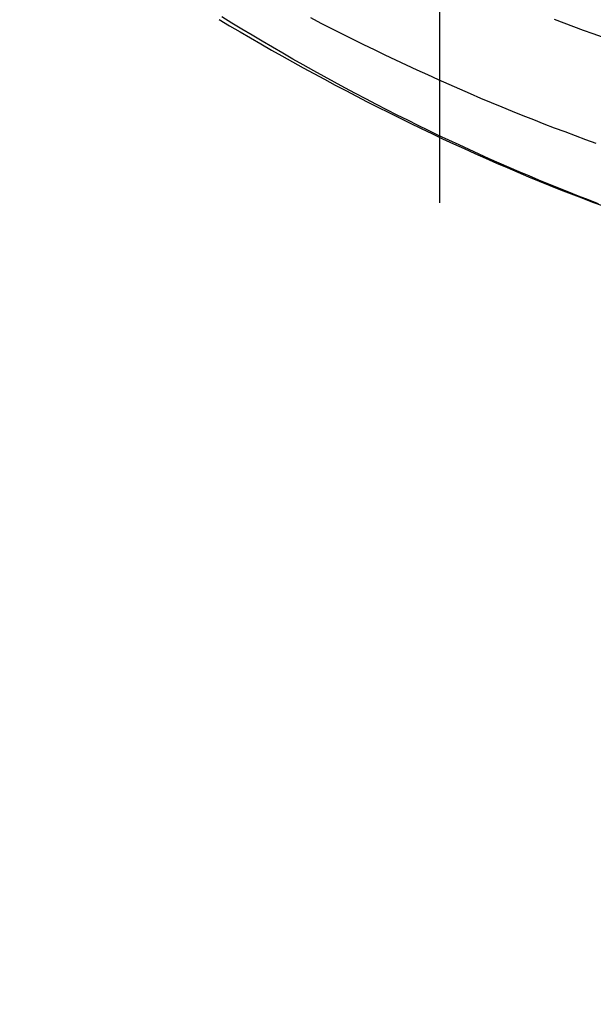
# Model space of a CAD drawing. Header units: inches. Extents: x 0 to 283, y 0 to 183.
# Tile 191 of 256: x 123.123 to 123.678, y 118.174 to 119.126. Entities that reach past the tile are written whole.
import ezdxf

# ---------------------------------------------------------------- set-up
doc = ezdxf.new("R2010")
doc.units = ezdxf.units.IN
doc.header["$LTSCALE"] = 15.583333
doc.header["$MEASUREMENT"] = 0
doc.linetypes.add('HIDDEN', pattern=[0.2, 0.1, -0.1])
for name, color, linetype in [('DEFAULT_2', 8, 'HIDDEN'), ('RIGHTHAND_DOOR_ASSEMBLY', 7, 'CONTINUOUS'), ('SUBPANEL', 7, 'CONTINUOUS')]:
    doc.layers.add(name, color=color, linetype=linetype)

msp = doc.modelspace()

# ---------------------------------------------------------------- linework, layer by layer
at = {"layer": 'DEFAULT_2', "color": 8, "linetype": 'HIDDEN'}
msp.add_line((123.52933, 123.62398), (123.52933, 54.51998), dxfattribs=at)
at = {"layer": 'RIGHTHAND_DOOR_ASSEMBLY', "color": 8, "linetype": 'HIDDEN'}
for points in [[(123.68302, 118.94809), (123.67343, 118.95173), (123.66384, 118.95543), (123.65425, 118.95919), (123.64466, 118.96302), (123.63506, 118.96691), (123.62545, 118.97086), (123.61584, 118.97487), (123.60623, 118.97895), (123.59661, 118.98309), (123.58697, 118.9873), (123.57731, 118.99158), (123.56761, 118.99593), (123.55788, 119.00036), (123.5481, 119.00488), (123.53828, 119.00948), (123.5284, 119.01417), (123.51847, 119.01894), (123.50848, 119.02381), (123.49844, 119.02877), (123.48837, 119.03381), (123.47826, 119.03894), (123.46813, 119.04414), (123.458, 119.0494), (123.44787, 119.05474), (123.43774, 119.06014), (123.42764, 119.06559), (123.41755, 119.07109), (123.4075, 119.07665), (123.39748, 119.08225), (123.38748, 119.0879), (123.37752, 119.0936), (123.36759, 119.09934), (123.3577, 119.10512), (123.34784, 119.11095), (123.33803, 119.11681), (123.32826, 119.12271), (123.31854, 119.12865)], [(123.68083, 119.00638), (123.67081, 119.00998), (123.66076, 119.01366), (123.65069, 119.01741), (123.6406, 119.02123), (123.63048, 119.02513), (123.62034, 119.02909), (123.61018, 119.03312), (123.59999, 119.03723), (123.58979, 119.0414), (123.57957, 119.04564), (123.56933, 119.04995), (123.55908, 119.05434), (123.54881, 119.05878), (123.53853, 119.0633), (123.52824, 119.06788), (123.51794, 119.07253), (123.50763, 119.07725), (123.49732, 119.08203), (123.48701, 119.08687), (123.47669, 119.09177), (123.46638, 119.09674), (123.45607, 119.10176), (123.44576, 119.10684), (123.43546, 119.11198), (123.42517, 119.11718), (123.41488, 119.12244), (123.40461, 119.12774)], [(123.31618, 119.12615), (123.32619, 119.12018), (123.33625, 119.11425), (123.34634, 119.10836), (123.35647, 119.10251), (123.36664, 119.0967), (123.37684, 119.09094), (123.38707, 119.08522), (123.39732, 119.07955), (123.4076, 119.07393), (123.4179, 119.06836), (123.42823, 119.06285), (123.43857, 119.05738), (123.44894, 119.05198), (123.45931, 119.04663), (123.4697, 119.04134), (123.4801, 119.03611), (123.49051, 119.03095), (123.50092, 119.02584), (123.51134, 119.02081), (123.52176, 119.01583), (123.53218, 119.01093), (123.5426, 119.00609), (123.55301, 119.00132), (123.56342, 118.99662), (123.57383, 118.99199), (123.58422, 118.98743), (123.5946, 118.98295), (123.60497, 118.97854), (123.61533, 118.9742), (123.62568, 118.96993), (123.63601, 118.96574), (123.64632, 118.96162), (123.65662, 118.95758), (123.6669, 118.95361), (123.67716, 118.94971), (123.6874, 118.94589)], [(123.68706, 119.109), (123.67775, 119.11232), (123.66844, 119.1157), (123.65912, 119.11913), (123.64981, 119.12262), (123.64049, 119.12617)]]:
    msp.add_lwpolyline(points, dxfattribs=at)
at = {"layer": 'SUBPANEL', "color": 8, "linetype": 'HIDDEN'}
for p, q in [((123.12308, 121.04073), (123.12308, 57.10323)), ((123.24808, 121.04073), (123.24808, 57.10323))]:
    msp.add_line(p, q, dxfattribs=at)

doc.saveas('drawing.dxf')
